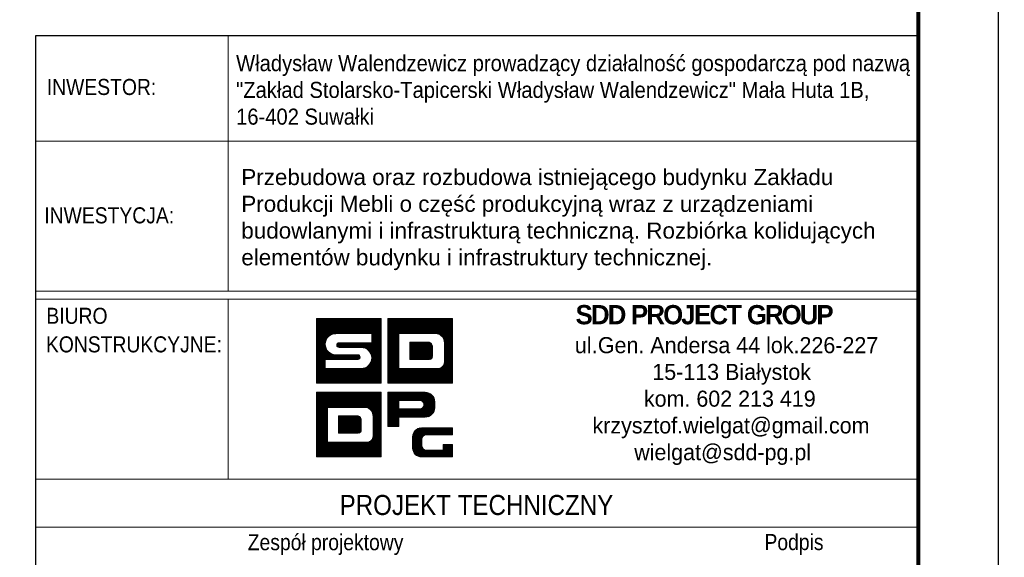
# Model space of a CAD drawing. Header units: millimetres. Extents: x -865 to -433, y 12374 to 12747.
# Tile 5 of 7: x -561 to -438, y 12435 to 12502. Entities that reach past the tile are written whole.
import ezdxf
from ezdxf.enums import TextEntityAlignment as Align

# ---------------------------------------------------------------- set-up
doc = ezdxf.new("R2010")
doc.units = ezdxf.units.MM
doc.header["$LTSCALE"] = 10
for name, color, linetype, lineweight in [('--- widok', 7, 'Continuous', 13), ('_RAMKA', 7, 'Continuous', 35), ('_Tabelka', 7, 'Continuous', 25), ('PS_DIM', 4, 'Continuous', 13)]:
    doc.layers.add(name, color=color, linetype=linetype, lineweight=lineweight)
doc.layers.add('_FORMATKA', color=8, linetype='Continuous', plot=False)
doc.styles.add('gil', font='txt', dxfattribs={"width": 0.9})

# ---------------------------------------------------------------- blocks, each defined once
blk = doc.blocks.new('tabela_rys')
at = {"layer": '_Tabelka', "color": 251, "lineweight": 15}
for p, q in [((45.62, 123.55), (45.62, 91.73)), ((21.62, 110.45), (131.62, 110.45)), ((21.62, 91.73), (131.62, 91.73)), ((21.62, 91.73), (131.62, 91.73)), ((21.62, 91.73), (131.62, 91.73)), ((131.62, 90.73), (21.62, 90.73)), ((45.62, 68.32), (45.62, 90.73)), ((21.62, 68.32), (131.48, 68.32)), ((131.62, 62.32), (21.62, 62.32))]:
    blk.add_line(p, q, dxfattribs=at)
at = {"layer": '_Tabelka', "color": 251, "lineweight": 30}
blk.add_lwpolyline([(131.62, 123.55), (21.62, 123.55), (21.62, 7.77), (131.62, 7.77)], close=True, dxfattribs=at)
at = {"layer": 'PS_DIM', "color": 12, "true_color": 0xc90603}
for p, q in [((56.62, 88.27), (56.68, 88.33)), ((56.62, 88.1), (56.84, 88.33)), ((56.62, 87.93), (57.01, 88.33)), ((56.62, 87.76), (57.18, 88.33)), ((56.62, 87.59), (57.35, 88.33)), ((56.62, 87.43), (57.52, 88.33)), ((56.62, 87.26), (57.69, 88.33)), ((56.62, 87.09), (57.86, 88.33)), ((56.62, 86.92), (58.02, 88.33)), ((56.62, 86.75), (58.19, 88.33)), ((56.62, 86.58), (58.36, 88.33)), ((56.62, 86.42), (58.53, 88.33)), ((56.62, 86.25), (58.7, 88.33)), ((56.62, 86.08), (58.87, 88.33)), ((56.62, 85.91), (59.03, 88.33)), ((56.62, 85.74), (59.2, 88.33)), ((56.62, 85.57), (59.37, 88.33)), ((56.62, 85.41), (59.54, 88.33)), ((56.62, 85.24), (59.71, 88.33)), ((56.62, 85.07), (59.88, 88.33)), ((56.62, 84.9), (60.04, 88.33)), ((56.62, 84.73), (60.21, 88.33)), ((56.62, 88.33), (64.68, 88.33)), ((56.62, 80.27), (56.62, 88.33)), ((58.28, 86.23), (60.38, 88.33)), ((58.6, 86.38), (60.55, 88.33)), ((58.82, 86.43), (60.72, 88.33)), ((59, 86.45), (60.89, 88.33)), ((59.17, 86.45), (61.05, 88.33)), ((59.34, 86.45), (61.22, 88.33)), ((59.51, 86.45), (61.39, 88.33)), ((59.68, 86.45), (61.56, 88.33)), ((59.85, 86.45), (61.73, 88.33)), ((60.01, 86.45), (61.9, 88.33)), ((60.18, 86.45), (62.06, 88.33)), ((60.35, 86.45), (62.23, 88.33)), ((60.52, 86.45), (62.4, 88.33)), ((60.69, 86.45), (62.57, 88.33)), ((60.86, 86.45), (62.74, 88.33)), ((61.02, 86.45), (62.91, 88.33)), ((61.19, 86.45), (63.07, 88.33)), ((61.36, 86.45), (63.24, 88.33)), ((61.53, 86.45), (63.41, 88.33)), ((61.7, 86.45), (63.58, 88.33)), ((61.87, 86.45), (63.75, 88.33)), ((62.04, 86.45), (63.92, 88.33)), ((62.2, 86.45), (64.09, 88.33)), ((62.37, 86.45), (64.25, 88.33)), ((62.54, 86.45), (64.42, 88.33)), ((62.71, 86.45), (64.59, 88.33)), ((62.88, 86.45), (64.68, 88.25)), ((63.05, 86.45), (64.68, 88.08)), ((63.21, 86.45), (64.68, 87.91)), ((63.38, 86.45), (64.68, 87.74)), ((63.51, 86.4), (64.68, 87.58)), ((63.51, 86.23), (64.68, 87.41)), ((63.51, 86.07), (64.68, 87.24)), ((64.68, 88.33), (64.68, 80.27)), ((65.5, 88.33), (73.56, 88.33)), ((65.5, 80.27), (65.5, 88.33)), ((65.5, 88.2), (65.63, 88.33)), ((65.5, 88.03), (65.8, 88.33)), ((65.5, 87.86), (65.97, 88.33)), ((65.5, 87.69), (66.14, 88.33)), ((65.5, 87.52), (66.3, 88.33)), ((65.5, 87.35), (66.47, 88.33)), ((65.5, 87.18), (66.64, 88.33)), ((65.5, 87.02), (66.81, 88.33)), ((65.5, 86.85), (66.98, 88.33)), ((65.5, 86.68), (67.15, 88.33)), ((65.5, 86.51), (67.31, 88.33)), ((65.5, 86.34), (67.48, 88.33)), ((65.5, 86.17), (67.65, 88.33)), ((65.5, 86.01), (67.82, 88.33)), ((65.5, 85.84), (67.99, 88.33)), ((65.5, 85.67), (68.16, 88.33)), ((65.5, 85.5), (68.32, 88.33)), ((65.5, 85.33), (68.49, 88.33)), ((65.5, 85.16), (68.66, 88.33)), ((66.95, 86.45), (68.83, 88.33)), ((67.12, 86.45), (69, 88.33)), ((67.28, 86.45), (69.17, 88.33)), ((67.45, 86.45), (69.33, 88.33)), ((67.62, 86.45), (69.5, 88.33)), ((67.79, 86.45), (69.67, 88.33)), ((67.96, 86.45), (69.84, 88.33)), ((68.13, 86.45), (70.01, 88.33)), ((68.29, 86.45), (70.18, 88.33)), ((68.46, 86.45), (70.34, 88.33)), ((68.63, 86.45), (70.51, 88.33)), ((68.8, 86.45), (70.68, 88.33)), ((68.97, 86.45), (70.85, 88.33)), ((69.14, 86.45), (71.02, 88.33)), ((69.31, 86.45), (71.19, 88.33)), ((69.47, 86.45), (71.35, 88.33)), ((69.64, 86.45), (71.52, 88.33)), ((69.81, 86.45), (71.69, 88.33)), ((69.98, 86.45), (71.86, 88.33)), ((70.15, 86.45), (72.03, 88.33)), ((70.32, 86.45), (72.2, 88.33)), ((70.48, 86.45), (72.37, 88.33)), ((70.65, 86.45), (72.53, 88.33)), ((70.82, 86.45), (72.7, 88.33)), ((70.99, 86.45), (72.87, 88.33)), ((71.16, 86.45), (73.04, 88.33)), ((71.33, 86.45), (73.21, 88.33)), ((71.49, 86.45), (73.38, 88.33)), ((71.66, 86.44), (73.54, 88.33)), ((71.79, 86.41), (73.56, 88.18)), ((71.91, 86.36), (73.56, 88.01)), ((72.02, 86.3), (73.56, 87.84)), ((72.12, 86.23), (73.56, 87.67)), ((72.21, 86.15), (73.56, 87.5)), ((72.29, 86.06), (73.56, 87.33)), ((72.36, 85.97), (73.56, 87.17)), ((73.56, 88.33), (73.56, 80.27)), ((63.51, 86.45), (59.01, 86.45)), ((62.84, 84.55), (64.68, 86.4)), ((62.94, 84.49), (64.68, 86.23)), ((63.04, 84.42), (64.68, 86.06)), ((63.12, 84.34), (64.68, 85.89)), ((63.51, 85.9), (64.68, 87.07)), ((63.51, 85.73), (64.68, 86.9)), ((63.51, 85.56), (64.68, 86.73)), ((63.51, 85.39), (64.68, 86.56)), ((63.51, 85.32), (63.51, 86.45)), ((65.5, 85), (66.88, 86.38)), ((65.5, 84.83), (66.88, 86.21)), ((65.5, 84.66), (66.88, 86.04)), ((66.88, 86.45), (66.88, 82.1)), ((71.64, 86.45), (66.88, 86.45)), ((66.88, 86.45), (66.88, 82.1)), ((68.1, 86.45), (66.88, 86.45)), ((71.64, 86.45), (68.43, 86.45)), ((72.43, 85.86), (73.56, 87)), ((72.48, 85.75), (73.56, 86.83)), ((72.52, 85.62), (73.56, 86.66)), ((72.54, 85.48), (73.56, 86.49)), ((72.55, 85.32), (73.56, 86.32)), ((72.55, 85.15), (73.56, 86.15)), ((72.55, 84.98), (73.56, 85.99)), ((56.62, 84.56), (57.91, 85.86)), ((56.62, 84.4), (57.76, 85.54)), ((56.62, 84.23), (57.71, 85.32)), ((56.62, 84.06), (57.69, 85.14)), ((56.62, 83.89), (57.7, 84.98)), ((56.62, 83.72), (57.73, 84.83)), ((56.62, 83.55), (57.77, 84.7)), ((59.14, 85.07), (59.39, 85.32)), ((59.16, 84.92), (59.56, 85.32)), ((59.22, 84.81), (59.73, 85.32)), ((59.32, 84.74), (59.9, 85.32)), ((59.44, 85.32), (63.51, 85.32)), ((62.19, 84.72), (59.44, 84.72)), ((59.47, 84.72), (60.07, 85.32)), ((59.64, 84.72), (60.24, 85.32)), ((59.81, 84.72), (60.41, 85.32)), ((59.97, 84.72), (60.57, 85.32)), ((60.14, 84.72), (60.74, 85.32)), ((60.31, 84.72), (60.91, 85.32)), ((60.48, 84.72), (61.08, 85.32)), ((60.65, 84.72), (61.25, 85.32)), ((60.82, 84.72), (61.42, 85.32)), ((60.98, 84.72), (61.58, 85.32)), ((61.15, 84.72), (61.75, 85.32)), ((61.32, 84.72), (61.92, 85.32)), ((61.49, 84.72), (62.09, 85.32)), ((61.66, 84.72), (62.26, 85.32)), ((61.83, 84.72), (62.43, 85.32)), ((61.99, 84.72), (62.59, 85.32)), ((62.16, 84.72), (62.76, 85.32)), ((62.32, 84.71), (62.93, 85.32)), ((62.47, 84.69), (63.1, 85.32)), ((62.6, 84.66), (63.27, 85.32)), ((62.72, 84.61), (63.44, 85.32)), ((63.2, 84.25), (64.68, 85.72)), ((63.28, 84.15), (64.68, 85.55)), ((63.34, 84.05), (64.68, 85.39)), ((63.4, 83.93), (64.68, 85.22)), ((63.44, 83.81), (64.68, 85.05)), ((63.48, 83.68), (64.68, 84.88)), ((63.5, 83.53), (64.68, 84.71)), ((65.5, 84.49), (66.88, 85.87)), ((65.5, 84.32), (66.88, 85.71)), ((65.5, 84.15), (66.88, 85.54)), ((65.5, 83.99), (66.88, 85.37)), ((65.5, 83.82), (66.88, 85.2)), ((65.5, 83.65), (66.88, 85.03)), ((65.5, 83.48), (66.88, 84.86)), ((65.5, 83.31), (66.88, 84.7)), ((68.24, 85.39), (68.24, 83.22)), ((70.68, 85.39), (68.24, 85.39)), ((68.24, 85.39), (68.24, 83.22)), ((70.68, 85.39), (68.24, 85.39)), ((68.24, 85.38), (68.25, 85.39)), ((68.24, 85.22), (68.42, 85.39)), ((68.24, 85.05), (68.59, 85.39)), ((68.24, 84.88), (68.76, 85.39)), ((68.24, 84.71), (68.93, 85.39)), ((68.24, 84.54), (69.09, 85.39)), ((68.24, 84.37), (69.26, 85.39)), ((68.24, 84.21), (69.43, 85.39)), ((68.24, 84.04), (69.6, 85.39)), ((68.24, 83.87), (69.77, 85.39)), ((68.24, 83.7), (69.94, 85.39)), ((68.24, 83.53), (70.1, 85.39)), ((68.24, 83.36), (70.27, 85.39)), ((68.27, 83.22), (70.44, 85.39)), ((68.43, 83.22), (70.61, 85.39)), ((68.6, 83.22), (70.75, 85.36)), ((68.77, 83.22), (70.85, 85.3)), ((68.94, 83.22), (70.94, 85.22)), ((69.11, 83.22), (71.01, 85.12)), ((69.28, 83.22), (71.06, 85)), ((69.44, 83.22), (71.08, 84.85)), ((69.61, 83.22), (71.08, 84.68)), ((71.08, 83.62), (71.08, 84.83)), ((71.08, 83.62), (71.08, 84.83)), ((72.55, 84.81), (73.56, 85.82)), ((72.55, 84.64), (73.56, 85.65)), ((72.55, 84.47), (73.56, 85.48)), ((72.55, 82.89), (72.55, 85.32)), ((72.55, 82.89), (72.55, 85.32)), ((72.55, 84.3), (73.56, 85.31)), ((72.55, 84.14), (73.56, 85.14)), ((72.55, 83.97), (73.56, 84.98)), ((72.55, 83.8), (73.56, 84.81)), ((56.62, 83.39), (57.81, 84.58)), ((56.62, 83.22), (57.87, 84.47)), ((56.62, 83.05), (57.94, 84.37)), ((56.62, 82.88), (58.01, 84.28)), ((56.62, 82.71), (58.09, 84.19)), ((56.62, 82.54), (58.18, 84.11)), ((56.62, 82.38), (58.28, 84.04)), ((56.62, 82.21), (58.39, 83.98)), ((57.8, 83.22), (58.5, 83.92)), ((57.97, 83.22), (58.62, 83.88)), ((58.14, 83.22), (58.76, 83.84)), ((58.31, 83.22), (58.91, 83.82)), ((58.47, 83.22), (59.07, 83.82)), ((58.64, 83.22), (59.24, 83.82)), ((58.81, 83.22), (59.41, 83.82)), ((58.98, 83.22), (59.58, 83.82)), ((59.01, 83.82), (61.76, 83.82)), ((59.15, 83.22), (59.75, 83.82)), ((59.32, 83.22), (59.92, 83.82)), ((59.48, 83.22), (60.08, 83.82)), ((59.65, 83.22), (60.25, 83.82)), ((59.82, 83.22), (60.42, 83.82)), ((59.99, 83.22), (60.59, 83.82)), ((60.16, 83.22), (60.76, 83.82)), ((60.33, 83.22), (60.93, 83.82)), ((60.49, 83.22), (61.09, 83.82)), ((60.66, 83.22), (61.26, 83.82)), ((60.83, 83.22), (61.43, 83.82)), ((61, 83.22), (61.6, 83.82)), ((61.07, 80.27), (64.68, 83.87)), ((61.17, 83.22), (61.77, 83.82)), ((61.24, 80.27), (64.68, 83.7)), ((61.34, 83.22), (61.9, 83.79)), ((61.41, 80.27), (64.68, 83.53)), ((61.5, 83.22), (61.99, 83.71)), ((61.67, 83.22), (62.05, 83.6)), ((63.15, 82.51), (64.68, 84.04)), ((63.42, 82.95), (64.68, 84.21)), ((63.49, 83.18), (64.68, 84.38)), ((63.51, 83.37), (64.68, 84.54)), ((65.5, 83.14), (66.88, 84.53)), ((65.5, 82.98), (66.88, 84.36)), ((65.5, 82.81), (66.88, 84.19)), ((65.5, 82.64), (66.88, 84.02)), ((65.5, 82.47), (66.88, 83.85)), ((65.5, 82.3), (66.88, 83.69)), ((65.5, 82.13), (66.88, 83.52)), ((69.78, 83.22), (71.08, 84.52)), ((69.95, 83.22), (71.08, 84.35)), ((70.12, 83.22), (71.08, 84.18)), ((70.29, 83.22), (71.08, 84.01)), ((70.36, 80.27), (73.56, 83.46)), ((70.45, 83.22), (71.08, 83.84)), ((70.62, 83.22), (71.08, 83.67)), ((70.81, 83.24), (71.06, 83.48)), ((72.47, 82.54), (73.56, 83.63)), ((72.54, 82.78), (73.56, 83.8)), ((72.55, 83.63), (73.56, 84.64)), ((72.55, 83.46), (73.56, 84.47)), ((72.55, 83.29), (73.56, 84.3)), ((72.55, 83.13), (73.56, 84.13)), ((72.55, 82.96), (73.56, 83.97)), ((56.62, 82.04), (57.69, 83.12)), ((56.62, 81.87), (57.69, 82.95)), ((56.62, 81.7), (57.69, 82.78)), ((56.62, 81.53), (57.69, 82.61)), ((56.62, 81.36), (57.69, 82.44)), ((56.62, 81.2), (57.69, 82.27)), ((61.76, 83.22), (57.69, 83.22)), ((57.69, 83.22), (57.69, 82.1)), ((60.91, 80.27), (63.09, 82.45)), ((61.58, 80.27), (64.68, 83.37)), ((61.75, 80.27), (64.68, 83.2)), ((61.86, 83.24), (62.05, 83.43)), ((61.92, 80.27), (64.68, 83.03)), ((62.08, 80.27), (64.68, 82.86)), ((62.25, 80.27), (64.68, 82.69)), ((62.42, 80.27), (64.68, 82.52)), ((62.59, 80.27), (64.68, 82.36)), ((65.5, 81.96), (66.88, 83.35)), ((65.5, 81.8), (66.88, 83.18)), ((65.5, 81.63), (66.88, 83.01)), ((65.5, 81.46), (66.88, 82.84)), ((65.5, 81.29), (66.88, 82.68)), ((65.5, 81.12), (66.88, 82.51)), ((65.5, 80.95), (66.88, 82.34)), ((68.24, 83.22), (70.68, 83.22)), ((68.24, 83.22), (70.68, 83.22)), ((70.53, 80.27), (73.56, 83.29)), ((70.7, 80.27), (73.56, 83.12)), ((70.87, 80.27), (73.56, 82.96)), ((71.04, 80.27), (73.56, 82.79)), ((71.21, 80.27), (73.56, 82.62)), ((71.37, 80.27), (73.56, 82.45)), ((71.54, 80.27), (73.56, 82.28)), ((56.62, 81.03), (57.69, 82.1)), ((56.62, 80.86), (57.85, 82.1)), ((56.62, 80.69), (58.02, 82.1)), ((56.62, 80.52), (58.19, 82.1)), ((56.62, 80.35), (58.36, 82.1)), ((56.7, 80.27), (58.53, 82.1)), ((56.86, 80.27), (58.7, 82.1)), ((57.03, 80.27), (58.86, 82.1)), ((57.2, 80.27), (59.03, 82.1)), ((57.37, 80.27), (59.2, 82.1)), ((57.54, 80.27), (59.37, 82.1)), ((57.69, 82.1), (62.19, 82.1)), ((57.71, 80.27), (59.54, 82.1)), ((57.87, 80.27), (59.71, 82.1)), ((58.04, 80.27), (59.87, 82.1)), ((58.21, 80.27), (60.04, 82.1)), ((58.38, 80.27), (60.21, 82.1)), ((58.55, 80.27), (60.38, 82.1)), ((58.72, 80.27), (60.55, 82.1)), ((58.89, 80.27), (60.72, 82.1)), ((59.05, 80.27), (60.88, 82.1)), ((59.22, 80.27), (61.05, 82.1)), ((59.39, 80.27), (61.22, 82.1)), ((59.56, 80.27), (61.39, 82.1)), ((59.73, 80.27), (61.56, 82.1)), ((59.9, 80.27), (61.73, 82.1)), ((60.06, 80.27), (61.89, 82.1)), ((60.23, 80.27), (62.06, 82.1)), ((60.4, 80.27), (62.23, 82.1)), ((60.57, 80.27), (62.42, 82.12)), ((60.74, 80.27), (62.65, 82.18)), ((62.76, 80.27), (64.68, 82.19)), ((62.93, 80.27), (64.68, 82.02)), ((63.09, 80.27), (64.68, 81.85)), ((63.26, 80.27), (64.68, 81.68)), ((63.43, 80.27), (64.68, 81.51)), ((63.6, 80.27), (64.68, 81.35)), ((63.77, 80.27), (64.68, 81.18)), ((63.94, 80.27), (64.68, 81.01)), ((65.5, 80.79), (66.88, 82.17)), ((65.5, 80.62), (66.98, 82.1)), ((65.5, 80.45), (67.14, 82.1)), ((65.5, 80.28), (67.31, 82.1)), ((65.65, 80.27), (67.48, 82.1)), ((65.82, 80.27), (67.65, 82.1)), ((65.99, 80.27), (67.82, 82.1)), ((66.15, 80.27), (67.99, 82.1)), ((66.32, 80.27), (68.15, 82.1)), ((66.49, 80.27), (68.32, 82.1)), ((66.66, 80.27), (68.49, 82.1)), ((66.83, 80.27), (68.66, 82.1)), ((66.88, 82.1), (71.64, 82.1)), ((66.88, 82.1), (71.64, 82.1)), ((67, 80.27), (68.83, 82.1)), ((67.17, 80.27), (69, 82.1)), ((67.33, 80.27), (69.16, 82.1)), ((67.5, 80.27), (69.33, 82.1)), ((67.67, 80.27), (69.5, 82.1)), ((67.84, 80.27), (69.67, 82.1)), ((68.01, 80.27), (69.84, 82.1)), ((68.18, 80.27), (70.01, 82.1)), ((68.34, 80.27), (70.17, 82.1)), ((68.51, 80.27), (70.34, 82.1)), ((68.68, 80.27), (70.51, 82.1)), ((68.85, 80.27), (70.68, 82.1)), ((69.02, 80.27), (70.85, 82.1)), ((69.19, 80.27), (71.02, 82.1)), ((69.35, 80.27), (71.19, 82.1)), ((69.52, 80.27), (71.35, 82.1)), ((69.69, 80.27), (71.52, 82.1)), ((69.86, 80.27), (71.69, 82.09)), ((70.03, 80.27), (71.86, 82.1)), ((70.2, 80.27), (72.11, 82.17)), ((71.71, 80.27), (73.56, 82.11)), ((71.88, 80.27), (73.56, 81.95)), ((72.05, 80.27), (73.56, 81.78)), ((72.22, 80.27), (73.56, 81.61)), ((72.38, 80.27), (73.56, 81.44)), ((72.55, 80.27), (73.56, 81.27)), ((72.72, 80.27), (73.56, 81.1)), ((64.68, 80.27), (56.62, 80.27)), ((64.1, 80.27), (64.68, 80.84)), ((64.27, 80.27), (64.68, 80.67)), ((64.44, 80.27), (64.68, 80.5)), ((64.61, 80.27), (64.68, 80.33)), ((73.56, 80.27), (65.5, 80.27)), ((72.89, 80.27), (73.56, 80.93)), ((73.06, 80.27), (73.56, 80.77)), ((73.23, 80.27), (73.56, 80.6)), ((73.4, 80.27), (73.56, 80.43)), ((56.62, 79.14), (64.68, 79.14)), ((56.62, 71.08), (56.62, 79.14)), ((56.62, 79.14), (64.68, 79.14)), ((56.62, 71.08), (56.62, 79.14)), ((56.62, 79.01), (56.75, 79.14)), ((56.62, 78.84), (56.92, 79.14)), ((56.62, 78.67), (57.09, 79.14)), ((56.62, 78.5), (57.25, 79.14)), ((56.62, 78.33), (57.42, 79.14)), ((56.62, 78.17), (57.59, 79.14)), ((56.62, 78), (57.76, 79.14)), ((56.62, 77.83), (57.93, 79.14)), ((56.62, 77.66), (58.1, 79.14)), ((56.62, 77.49), (58.27, 79.14)), ((56.62, 77.32), (58.43, 79.14)), ((56.62, 77.16), (58.6, 79.14)), ((56.62, 76.99), (58.77, 79.14)), ((56.62, 76.82), (58.94, 79.14)), ((56.62, 76.65), (59.11, 79.14)), ((56.62, 76.48), (59.28, 79.14)), ((56.62, 76.31), (59.44, 79.14)), ((56.62, 76.15), (59.61, 79.14)), ((56.62, 75.98), (59.78, 79.14)), ((58.07, 77.26), (59.95, 79.14)), ((58.24, 77.26), (60.12, 79.14)), ((58.4, 77.26), (60.29, 79.14)), ((58.57, 77.26), (60.45, 79.14)), ((58.74, 77.26), (60.62, 79.14)), ((58.91, 77.26), (60.79, 79.14)), ((59.08, 77.26), (60.96, 79.14)), ((59.25, 77.26), (61.13, 79.14)), ((59.41, 77.26), (61.3, 79.14)), ((59.58, 77.26), (61.46, 79.14)), ((59.75, 77.26), (61.63, 79.14)), ((59.92, 77.26), (61.8, 79.14)), ((60.09, 77.26), (61.97, 79.14)), ((60.26, 77.26), (62.14, 79.14)), ((60.42, 77.26), (62.31, 79.14)), ((60.59, 77.26), (62.47, 79.14)), ((60.76, 77.26), (62.64, 79.14)), ((60.93, 77.26), (62.81, 79.14)), ((61.1, 77.26), (62.98, 79.14)), ((61.27, 77.26), (63.15, 79.14)), ((61.44, 77.26), (63.32, 79.14)), ((61.6, 77.26), (63.48, 79.14)), ((61.77, 77.26), (63.65, 79.14)), ((61.94, 77.26), (63.82, 79.14)), ((62.11, 77.26), (63.99, 79.14)), ((62.28, 77.26), (64.16, 79.14)), ((62.45, 77.26), (64.33, 79.14)), ((62.61, 77.26), (64.5, 79.14)), ((62.78, 77.26), (64.66, 79.14)), ((62.91, 77.22), (64.68, 78.99)), ((63.03, 77.17), (64.68, 78.82)), ((63.14, 77.11), (64.68, 78.65)), ((64.68, 79.14), (64.68, 71.08)), ((64.68, 79.14), (64.68, 71.08)), ((63.24, 77.04), (64.68, 78.48)), ((63.33, 76.96), (64.68, 78.31)), ((63.41, 76.88), (64.68, 78.15)), ((63.48, 76.78), (64.68, 77.98)), ((63.55, 76.67), (64.68, 77.81)), ((63.6, 76.56), (64.68, 77.64)), ((63.64, 76.43), (64.68, 77.47)), ((63.66, 76.29), (64.68, 77.3)), ((56.62, 75.81), (58, 77.19)), ((56.62, 75.64), (58, 77.02)), ((56.62, 75.47), (58, 76.86)), ((56.62, 75.3), (58, 76.69)), ((56.62, 75.13), (58, 76.52)), ((56.62, 74.97), (58, 76.35)), ((56.62, 74.8), (58, 76.18)), ((58, 77.26), (58, 72.91)), ((62.76, 77.26), (58, 77.26)), ((58, 77.26), (58, 72.91)), ((62.76, 77.26), (58, 77.26)), ((58, 77.26), (58, 72.91)), ((62.76, 77.26), (58, 77.26)), ((59.36, 76.21), (59.36, 74.03)), ((61.8, 76.21), (59.36, 76.21)), ((59.36, 76.2), (59.37, 76.21)), ((59.36, 76.03), (59.54, 76.21)), ((59.36, 75.86), (59.71, 76.21)), ((59.36, 75.69), (59.88, 76.21)), ((59.36, 75.52), (60.05, 76.21)), ((59.36, 75.36), (60.21, 76.21)), ((59.36, 75.19), (60.38, 76.21)), ((59.36, 75.02), (60.55, 76.21)), ((59.36, 74.85), (60.72, 76.21)), ((59.36, 74.68), (60.89, 76.21)), ((59.36, 74.51), (61.06, 76.21)), ((59.36, 74.35), (61.22, 76.21)), ((59.36, 74.18), (61.39, 76.21)), ((59.36, 76.21), (59.36, 74.03)), ((61.8, 76.21), (59.36, 76.21)), ((59.36, 76.21), (59.36, 74.03)), ((61.8, 76.21), (59.36, 76.21)), ((59.39, 74.03), (61.56, 76.21)), ((59.55, 74.03), (61.73, 76.21)), ((59.72, 74.03), (61.87, 76.18)), ((59.89, 74.03), (61.97, 76.11)), ((63.67, 76.13), (64.68, 77.14)), ((63.67, 75.96), (64.68, 76.97)), ((63.67, 75.79), (64.68, 76.8)), ((63.67, 75.62), (64.68, 76.63)), ((63.67, 75.45), (64.68, 76.46)), ((63.67, 75.29), (64.68, 76.29)), ((63.67, 73.7), (63.67, 76.13)), ((63.67, 73.7), (63.67, 76.13)), ((63.67, 73.7), (63.67, 76.13)), ((63.67, 75.12), (64.68, 76.13)), ((56.62, 74.63), (58, 76.01)), ((56.62, 74.46), (58, 75.85)), ((56.62, 74.29), (58, 75.68)), ((56.62, 74.12), (58, 75.51)), ((56.62, 73.96), (58, 75.34)), ((56.62, 73.79), (58, 75.17)), ((56.62, 73.62), (58, 75)), ((60.06, 74.03), (62.06, 76.03)), ((60.23, 74.03), (62.13, 75.93)), ((60.4, 74.03), (62.18, 75.81)), ((60.56, 74.03), (62.2, 75.66)), ((60.73, 74.03), (62.2, 75.5)), ((60.9, 74.03), (62.2, 75.33)), ((61.07, 74.03), (62.2, 75.16)), ((61.24, 74.03), (62.2, 74.99)), ((62.2, 74.43), (62.2, 75.64)), ((62.2, 74.43), (62.2, 75.64)), ((62.2, 74.43), (62.2, 75.64)), ((63.67, 74.95), (64.68, 75.96)), ((63.67, 74.78), (64.68, 75.79)), ((63.67, 74.61), (64.68, 75.62)), ((63.67, 74.44), (64.68, 75.45)), ((63.67, 74.28), (64.68, 75.28)), ((63.67, 74.11), (64.68, 75.12)), ((63.67, 73.94), (64.68, 74.95)), ((56.62, 73.45), (58, 74.84)), ((56.62, 73.28), (58, 74.67)), ((56.62, 73.11), (58, 74.5)), ((56.62, 72.95), (58, 74.33)), ((56.62, 72.78), (58, 74.16)), ((56.62, 72.61), (58, 73.99)), ((56.62, 72.44), (58, 73.82)), ((56.62, 72.27), (58, 73.66)), ((59.36, 74.03), (61.8, 74.03)), ((59.36, 74.03), (61.8, 74.03)), ((59.36, 74.03), (61.8, 74.03)), ((61.41, 74.03), (62.2, 74.82)), ((61.48, 71.08), (64.68, 74.27)), ((61.57, 74.03), (62.2, 74.65)), ((61.65, 71.08), (64.68, 74.1)), ((61.74, 74.03), (62.2, 74.49)), ((61.82, 71.08), (64.68, 73.94)), ((61.93, 74.05), (62.18, 74.29)), ((61.99, 71.08), (64.68, 73.77)), ((63.59, 73.35), (64.68, 74.44)), ((63.66, 73.59), (64.68, 74.61)), ((63.67, 73.77), (64.68, 74.78)), ((56.62, 72.1), (58, 73.49)), ((56.62, 71.94), (58, 73.32)), ((56.62, 71.77), (58, 73.15)), ((56.62, 71.6), (58, 72.98)), ((56.62, 71.43), (58.1, 72.91)), ((56.62, 71.26), (58.26, 72.91)), ((56.62, 71.09), (58.43, 72.91)), ((56.77, 71.08), (58.6, 72.91)), ((56.94, 71.08), (58.77, 72.91)), ((57.11, 71.08), (58.94, 72.91)), ((57.27, 71.08), (59.11, 72.91)), ((57.44, 71.08), (59.27, 72.91)), ((57.61, 71.08), (59.44, 72.91)), ((57.78, 71.08), (59.61, 72.91)), ((57.95, 71.08), (59.78, 72.91)), ((58, 72.91), (62.76, 72.91)), ((58, 72.91), (62.76, 72.91)), ((58, 72.91), (62.76, 72.91)), ((58.12, 71.08), (59.95, 72.91)), ((58.28, 71.08), (60.12, 72.91)), ((58.45, 71.08), (60.28, 72.91)), ((58.62, 71.08), (60.45, 72.91)), ((58.79, 71.08), (60.62, 72.91)), ((58.96, 71.08), (60.79, 72.91)), ((59.13, 71.08), (60.96, 72.91)), ((59.3, 71.08), (61.13, 72.91)), ((59.46, 71.08), (61.29, 72.91)), ((59.63, 71.08), (61.46, 72.91)), ((59.8, 71.08), (61.63, 72.91)), ((59.97, 71.08), (61.8, 72.91)), ((60.14, 71.08), (61.97, 72.91)), ((60.31, 71.08), (62.14, 72.91)), ((60.47, 71.08), (62.3, 72.91)), ((60.64, 71.08), (62.47, 72.91)), ((60.81, 71.08), (62.64, 72.91)), ((60.98, 71.08), (62.81, 72.9)), ((61.15, 71.08), (62.98, 72.91)), ((61.32, 71.08), (63.22, 72.99)), ((62.16, 71.08), (64.68, 73.6)), ((62.33, 71.08), (64.68, 73.43)), ((62.49, 71.08), (64.68, 73.26)), ((62.66, 71.08), (64.68, 73.09)), ((62.83, 71.08), (64.68, 72.93)), ((63, 71.08), (64.68, 72.76)), ((63.17, 71.08), (64.68, 72.59)), ((63.34, 71.08), (64.68, 72.42)), ((63.5, 71.08), (64.68, 72.25)), ((63.67, 71.08), (64.68, 72.08)), ((63.84, 71.08), (64.68, 71.92)), ((64.01, 71.08), (64.68, 71.75)), ((64.18, 71.08), (64.68, 71.58)), ((64.35, 71.08), (64.68, 71.41)), ((64.51, 71.08), (64.68, 71.24)), ((64.68, 71.08), (56.62, 71.08)), ((64.68, 71.08), (56.62, 71.08))]:
    blk.add_line(p, q, dxfattribs=at)
at = {"layer": 'PS_DIM', "color": 18, "true_color": 0x000000}
for p, q in [((65.5, 79.11), (65.53, 79.14)), ((65.5, 78.95), (65.69, 79.14)), ((65.5, 78.79), (65.85, 79.14)), ((65.5, 78.63), (66.01, 79.14)), ((65.5, 78.47), (66.17, 79.14)), ((65.5, 78.31), (66.33, 79.14)), ((65.5, 78.15), (66.49, 79.14)), ((65.5, 77.99), (66.65, 79.14)), ((65.5, 77.83), (66.81, 79.14)), ((65.5, 77.67), (66.97, 79.14)), ((65.5, 77.51), (67.13, 79.14)), ((65.5, 77.35), (67.29, 79.14)), ((65.5, 77.19), (67.45, 79.14)), ((65.5, 77.03), (67.61, 79.14)), ((65.5, 76.87), (67.77, 79.14)), ((65.5, 79.14), (65.5, 74.87)), ((70.17, 79.14), (65.5, 79.14)), ((66.92, 78.12), (67.93, 79.14)), ((67.08, 78.12), (68.09, 79.14)), ((67.23, 78.12), (68.25, 79.14)), ((67.39, 78.12), (68.41, 79.14)), ((67.55, 78.12), (68.57, 79.14)), ((67.71, 78.12), (68.73, 79.14)), ((67.87, 78.12), (68.89, 79.14)), ((68.03, 78.12), (69.05, 79.14)), ((68.19, 78.12), (69.21, 79.14)), ((68.35, 78.12), (69.37, 79.14)), ((68.51, 78.12), (69.53, 79.14)), ((68.67, 78.12), (69.69, 79.14)), ((68.83, 78.12), (69.85, 79.14)), ((68.99, 78.12), (70.01, 79.14)), ((69.15, 78.12), (70.17, 79.14)), ((69.31, 78.12), (70.32, 79.13)), ((69.47, 78.12), (70.45, 79.11)), ((69.62, 78.11), (70.58, 79.07)), ((69.74, 78.07), (70.69, 79.02)), ((69.83, 78), (70.79, 78.96)), ((69.9, 77.91), (70.89, 78.9)), ((69.91, 77.28), (71.19, 78.56)), ((69.96, 77.81), (70.97, 78.83)), ((69.98, 77.67), (71.05, 78.74)), ((69.98, 77.52), (71.13, 78.66)), ((65.5, 76.71), (66.86, 78.07)), ((65.5, 76.55), (66.86, 77.91)), ((65.5, 76.39), (66.86, 77.75)), ((65.5, 76.23), (66.86, 77.59)), ((65.5, 76.07), (66.86, 77.43)), ((66.86, 78.12), (66.86, 77.06)), ((69.51, 78.12), (66.86, 78.12)), ((68.84, 76.05), (71.24, 78.46)), ((69, 76.05), (71.29, 78.34)), ((69.16, 76.05), (71.33, 78.22)), ((69.32, 76.05), (71.35, 78.08)), ((69.48, 76.05), (71.36, 77.93)), ((69.64, 76.05), (71.36, 77.77)), ((69.8, 76.05), (71.36, 77.61)), ((69.96, 76.05), (71.36, 77.45)), ((69.99, 77.54), (69.99, 77.65)), ((71.36, 77.23), (71.36, 77.95)), ((65.5, 75.91), (66.86, 77.27)), ((65.5, 75.75), (66.86, 77.11)), ((65.5, 75.59), (66.97, 77.06)), ((65.5, 75.43), (67.13, 77.06)), ((65.5, 75.27), (67.29, 77.06)), ((65.5, 75.11), (67.45, 77.06)), ((65.5, 74.95), (67.61, 77.06)), ((65.58, 74.87), (67.77, 77.06)), ((66.86, 77.06), (69.51, 77.06)), ((66.92, 76.05), (67.93, 77.06)), ((67.08, 76.05), (68.09, 77.06)), ((67.24, 76.05), (68.25, 77.06)), ((67.4, 76.05), (68.41, 77.06)), ((67.56, 76.05), (68.57, 77.06)), ((67.72, 76.05), (68.73, 77.06)), ((67.88, 76.05), (68.89, 77.06)), ((68.04, 76.05), (69.05, 77.06)), ((68.2, 76.05), (69.21, 77.06)), ((68.36, 76.05), (69.37, 77.06)), ((68.52, 76.05), (69.53, 77.06)), ((68.68, 76.05), (69.77, 77.14)), ((70.12, 76.05), (71.36, 77.29)), ((70.28, 76.05), (71.35, 77.12)), ((70.48, 76.09), (71.32, 76.93)), ((70.75, 76.2), (71.21, 76.66)), ((65.5, 74.87), (66.86, 74.87)), ((65.74, 74.87), (66.86, 75.99)), ((65.9, 74.87), (66.86, 75.83)), ((66.06, 74.87), (66.86, 75.67)), ((66.22, 74.87), (66.86, 75.51)), ((66.38, 74.87), (66.86, 75.35)), ((66.54, 74.87), (66.86, 75.19)), ((66.7, 74.87), (66.86, 75.03)), ((66.86, 74.87), (66.86, 76.05)), ((66.86, 76.05), (70.17, 76.05)), ((68.6, 73.62), (69.68, 74.7)), ((68.6, 73.45), (69.85, 74.7)), ((68.6, 73.28), (70.02, 74.7)), ((68.6, 73.11), (70.19, 74.7)), ((68.6, 72.94), (70.36, 74.7)), ((68.6, 72.77), (70.53, 74.7)), ((68.6, 72.61), (70.69, 74.7)), ((68.6, 72.44), (70.86, 74.7)), ((68.61, 73.8), (69.5, 74.69)), ((68.69, 74.04), (69.26, 74.61)), ((73.56, 74.7), (69.7, 74.7)), ((70.14, 73.82), (71.03, 74.7)), ((70.28, 73.83), (73.56, 73.83)), ((70.33, 73.83), (71.2, 74.7)), ((70.5, 73.83), (71.37, 74.7)), ((70.67, 73.83), (71.54, 74.7)), ((70.83, 73.83), (71.7, 74.7)), ((71, 73.83), (71.87, 74.7)), ((71.17, 73.83), (72.04, 74.7)), ((71.34, 73.83), (72.21, 74.7)), ((71.51, 73.83), (72.38, 74.7)), ((71.68, 73.83), (72.55, 74.7)), ((71.85, 73.83), (72.71, 74.7)), ((72.01, 73.83), (72.88, 74.7)), ((72.18, 73.83), (73.05, 74.7)), ((72.35, 73.83), (73.22, 74.7)), ((72.52, 73.83), (73.39, 74.7)), ((72.69, 73.83), (73.56, 74.7)), ((72.86, 73.83), (73.56, 74.54)), ((73.02, 73.83), (73.56, 74.37)), ((73.19, 73.83), (73.56, 74.2)), ((73.36, 73.83), (73.56, 74.03)), ((73.53, 73.83), (73.56, 73.87)), ((73.56, 73.83), (73.56, 74.7)), ((68.6, 73.6), (68.6, 72.18)), ((68.6, 72.27), (69.74, 73.42)), ((68.6, 72.1), (69.73, 73.23)), ((68.62, 71.95), (69.73, 73.06)), ((68.65, 71.82), (69.73, 72.9)), ((68.7, 71.7), (69.73, 72.73)), ((68.76, 71.59), (69.73, 72.56)), ((68.83, 71.5), (69.74, 72.4)), ((69.73, 72.49), (69.73, 73.28)), ((71.61, 71.08), (73.16, 72.62)), ((71.78, 71.08), (73.32, 72.62)), ((71.95, 71.08), (73.49, 72.62)), ((72.12, 71.08), (73.56, 72.52)), ((72.4, 72.54), (72.48, 72.62)), ((72.4, 72.37), (72.65, 72.62)), ((72.4, 72.2), (72.82, 72.62)), ((72.4, 72.03), (72.99, 72.62)), ((73.56, 72.62), (72.4, 72.62)), ((72.4, 72.62), (72.4, 71.94)), ((73.56, 71.08), (73.56, 72.62)), ((68.91, 71.41), (69.77, 72.27)), ((69, 71.33), (69.84, 72.16)), ((69.1, 71.25), (69.92, 72.07)), ((69.2, 71.19), (70.02, 72)), ((69.32, 71.14), (70.14, 71.96)), ((69.45, 71.1), (70.29, 71.94)), ((69.6, 71.08), (70.45, 71.94)), ((69.76, 71.08), (70.62, 71.94)), ((69.93, 71.08), (70.79, 71.94)), ((70.1, 71.08), (70.96, 71.94)), ((70.27, 71.08), (71.13, 71.94)), ((72.4, 71.94), (70.28, 71.94)), ((70.44, 71.08), (71.3, 71.94)), ((70.6, 71.08), (71.46, 71.94)), ((70.77, 71.08), (71.63, 71.94)), ((70.94, 71.08), (71.8, 71.94)), ((71.11, 71.08), (71.97, 71.94)), ((71.28, 71.08), (72.14, 71.94)), ((71.45, 71.08), (72.31, 71.94)), ((72.29, 71.08), (73.56, 72.35)), ((72.46, 71.08), (73.56, 72.18)), ((72.62, 71.08), (73.56, 72.01)), ((72.79, 71.08), (73.56, 71.84)), ((72.96, 71.08), (73.56, 71.68)), ((73.13, 71.08), (73.56, 71.51)), ((73.3, 71.08), (73.56, 71.34)), ((73.47, 71.08), (73.56, 71.17)), ((69.7, 71.08), (73.56, 71.08))]:
    blk.add_line(p, q, dxfattribs=at)
at = {"layer": 'PS_DIM', "color": 12, "true_color": 0xc90603}
for centre, radius, start, end in [((59.01, 85.13), 1.31, 90, 270), ((71.43, 85.34), 1.12, 358.8688, 78.9457), ((71.43, 85.34), 1.12, 358.8688, 78.9457), ((59.44, 85.02), 0.3, 90, 270), ((62.19, 83.41), 1.31, 270, 90), ((70.48, 84.83), 0.597, 360, 70.5288), ((70.48, 84.83), 0.597, 360, 70.5288), ((61.76, 83.52), 0.3, 270, 90), ((70.68, 83.62), 0.398, 270, 360), ((70.68, 83.62), 0.398, 270, 0), ((71.75, 82.9), 0.806, 262.7652, 359.6781), ((71.75, 82.9), 0.806, 262.7652, 359.6781), ((61.6, 75.64), 0.597, 360, 70.5288), ((61.6, 75.64), 0.597, 360, 70.5288), ((61.6, 75.64), 0.597, 360, 70.5288), ((62.55, 76.16), 1.12, 358.8688, 78.9457), ((62.55, 76.16), 1.12, 358.8688, 78.9457), ((62.55, 76.16), 1.12, 358.8688, 78.9457), ((61.8, 74.43), 0.398, 270, 360), ((61.8, 74.43), 0.398, 270, 360), ((61.8, 74.43), 0.398, 270, 0), ((62.87, 73.71), 0.806, 262.7652, 359.6781), ((62.87, 73.71), 0.806, 262.7652, 359.6781), ((62.87, 73.71), 0.806, 262.7652, 359.6781)]:
    blk.add_arc(centre, radius, start, end, dxfattribs=at)
at = {"layer": 'PS_DIM', "color": 18, "true_color": 0x000000}
for centre, radius, start, end in [((70.17, 77.95), 1.19, 0, 90), ((69.51, 77.65), 0.475, 0, 89.972), ((69.51, 77.54), 0.475, 270, 0), ((70.17, 77.23), 1.19, 270, 0), ((69.7, 73.6), 1.1, 90, 180), ((70.28, 73.28), 0.55, 90, 180), ((70.28, 72.49), 0.55, 180, 270), ((69.7, 72.18), 1.1, 180, 270)]:
    blk.add_arc(centre, radius, start, end, dxfattribs=at)
at = {"layer": '--- widok', "ltscale": 0.5, "insert": (47.25, 106.96, 0.43), "char_height": 2, "width": 80.3878, "attachment_point": 1}
blk.add_mtext('{\\fArial|b0|i0|c238|p34;\\C0;Prze\\fArial|b0|i0|c0|p34;b\\fArial|b0|i0|c238|p34;u\\fArial|b0|i0|c0|p34;dowa o\\fArial|b0|i0|c238|p34;r\\fArial|b0|i0|c0|p34;a\\fArial|b0|i0|c238|p34;z\\fArial|b0|i0|c0|p34; \\fArial|b0|i0|c238|p34;r\\fArial|b0|i0|c0|p34;o\\fArial|b0|i0|c238|p34;z\\fArial|b0|i0|c0|p34;b\\fArial|b0|i0|c238|p34;u\\fArial|b0|i0|c0|p34;dowa \\fArial|b0|i0|c238|p34;ist\\fArial|b0|i0|c0|p34;n\\fArial|b0|i0|c238|p34;ieją\\fArial|b0|i0|c0|p34;c\\fArial|b0|i0|c238|p34;eg\\fArial|b0|i0|c0|p34;o b\\fArial|b0|i0|c238|p34;u\\fArial|b0|i0|c0|p34;d\\fArial|b0|i0|c238|p34;y\\fArial|b0|i0|c0|p34;n\\fArial|b0|i0|c238|p34;ku\\fArial|b0|i0|c0|p34; \\fArial|b0|i0|c238|p34;Z\\fArial|b0|i0|c0|p34;a\\fArial|b0|i0|c238|p34;kł\\fArial|b0|i0|c0|p34;ad\\fArial|b0|i0|c238|p34;u\\fArial|b0|i0|c0|p34; \\fArial|b0|i0|c238|p34;Pr\\fArial|b0|i0|c0|p34;od\\fArial|b0|i0|c238|p34;uk\\fArial|b0|i0|c0|p34;c\\fArial|b0|i0|c238|p34;ji\\fArial|b0|i0|c0|p34; \\fArial|b0|i0|c238|p34;Me\\fArial|b0|i0|c0|p34;b\\fArial|b0|i0|c238|p34;li\\fArial|b0|i0|c0|p34; o c\\fArial|b0|i0|c238|p34;zęść\\fArial|b0|i0|c0|p34; \\fArial|b0|i0|c238|p34;pr\\fArial|b0|i0|c0|p34;od\\fArial|b0|i0|c238|p34;uk\\fArial|b0|i0|c0|p34;c\\fArial|b0|i0|c238|p34;yj\\fArial|b0|i0|c0|p34;n\\fArial|b0|i0|c238|p34;ą\\fArial|b0|i0|c0|p34; w\\fArial|b0|i0|c238|p34;r\\fArial|b0|i0|c0|p34;a\\fArial|b0|i0|c238|p34;z\\fArial|b0|i0|c0|p34; \\fArial|b0|i0|c238|p34;z\\fArial|b0|i0|c0|p34; \\fArial|b0|i0|c238|p34;urzą\\fArial|b0|i0|c0|p34;d\\fArial|b0|i0|c238|p34;ze\\fArial|b0|i0|c0|p34;n\\fArial|b0|i0|c238|p34;i\\fArial|b0|i0|c0|p34;a\\fArial|b0|i0|c238|p34;mi\\fArial|b0|i0|c0|p34; b\\fArial|b0|i0|c238|p34;u\\fArial|b0|i0|c0|p34;dow\\fArial|b0|i0|c238|p34;l\\fArial|b0|i0|c0|p34;an\\fArial|b0|i0|c238|p34;ymi\\fArial|b0|i0|c0|p34; \\fArial|b0|i0|c238|p34;i\\fArial|b0|i0|c0|p34; \\fArial|b0|i0|c238|p34;i\\fArial|b0|i0|c0|p34;n\\fArial|b0|i0|c238|p34;fr\\fArial|b0|i0|c0|p34;a\\fArial|b0|i0|c238|p34;strukturą\\fArial|b0|i0|c0|p34; \\fArial|b0|i0|c238|p34;te\\fArial|b0|i0|c0|p34;c\\fArial|b0|i0|c238|p34;h\\fArial|b0|i0|c0|p34;n\\fArial|b0|i0|c238|p34;i\\fArial|b0|i0|c0|p34;c\\fArial|b0|i0|c238|p34;z\\fArial|b0|i0|c0|p34;n\\fArial|b0|i0|c238|p34;ą\\fArial|b0|i0|c0|p34;. \\fArial|b0|i0|c238|p34;R\\fArial|b0|i0|c0|p34;o\\fArial|b0|i0|c238|p34;z\\fArial|b0|i0|c0|p34;b\\fArial|b0|i0|c238|p34;iórk\\fArial|b0|i0|c0|p34;a \\fArial|b0|i0|c238|p34;k\\fArial|b0|i0|c0|p34;o\\fArial|b0|i0|c238|p34;li\\fArial|b0|i0|c0|p34;d\\fArial|b0|i0|c238|p34;ują\\fArial|b0|i0|c0|p34;c\\fArial|b0|i0|c238|p34;y\\fArial|b0|i0|c0|p34;c\\fArial|b0|i0|c238|p34;h\\fArial|b0|i0|c0|p34; \\fArial|b0|i0|c238|p34;eleme\\fArial|b0|i0|c0|p34;n\\fArial|b0|i0|c238|p34;tó\\fArial|b0|i0|c0|p34;w b\\fArial|b0|i0|c238|p34;u\\fArial|b0|i0|c0|p34;d\\fArial|b0|i0|c238|p34;y\\fArial|b0|i0|c0|p34;n\\fArial|b0|i0|c238|p34;ku\\fArial|b0|i0|c0|p34; \\fArial|b0|i0|c238|p34;i\\fArial|b0|i0|c0|p34; \\fArial|b0|i0|c238|p34;i\\fArial|b0|i0|c0|p34;n\\fArial|b0|i0|c238|p34;fr\\fArial|b0|i0|c0|p34;a\\fArial|b0|i0|c238|p34;struktury\\fArial|b0|i0|c0|p34; \\fArial|b0|i0|c238|p34;te\\fArial|b0|i0|c0|p34;c\\fArial|b0|i0|c238|p34;h\\fArial|b0|i0|c0|p34;n\\fArial|b0|i0|c238|p34;i\\fArial|b0|i0|c0|p34;c\\fArial|b0|i0|c238|p34;z\\fArial|b0|i0|c0|p34;n\\fArial|b0|i0|c238|p34;ej\\fArial|b0|i0|c0|p34;.}', dxfattribs=at)
at = {"layer": '_Tabelka', "color": 12, "style": 'gil', "width": 0.9}
for s, height, p in [('INWESTOR:', 2, (29.83, 117.19)), ('INWESTYCJA:', 2, (30.79, 101.19)), ('BIURO', 2, (26.77, 88.67)), ('KONSTRUKCYJNE:', 2, (33.87, 85.11)), ('PROJEKT TECHNICZNY', 2.5, (76.55, 65.09))]:
    blk.add_text(s, height=height, dxfattribs=at).set_placement(p, align=Align.MIDDLE)
at = {"layer": '_Tabelka', "color": 251, "style": 'gil', "width": 0.9}
for s, p in [('Zespół projektowy', (57.75, 60.22)), ('Podpis', (116.12, 60.22))]:
    blk.add_text(s, height=2, dxfattribs=at).set_placement(p, align=Align.MIDDLE)
at = {"layer": '_Tabelka', "color": 7, "style": 'gil'}
for s, width, gutter_width, heights, insert, char_height, attachment_point in [('{\\fArial|b0|i0|c0|p34;\\C256;W\\fArial|b0|i0|c238|p34;ł\\fArial|b0|i0|c0|p34;ad\\fArial|b0|i0|c238|p34;ysł\\fArial|b0|i0|c0|p34;aw Wa\\fArial|b0|i0|c238|p34;le\\fArial|b0|i0|c0|p34;nd\\fArial|b0|i0|c238|p34;ze\\fArial|b0|i0|c0|p34;w\\fArial|b0|i0|c238|p34;i\\fArial|b0|i0|c0|p34;c\\fArial|b0|i0|c238|p34;z\\fArial|b0|i0|c0|p34;\\~\\fArial|b0|i0|c238|p34;pr\\fArial|b0|i0|c0|p34;owad\\fArial|b0|i0|c238|p34;zą\\fArial|b0|i0|c0|p34;c\\fArial|b0|i0|c238|p34;y\\fArial|b0|i0|c0|p34; d\\fArial|b0|i0|c238|p34;zi\\fArial|b0|i0|c0|p34;a\\fArial|b0|i0|c238|p34;ł\\fArial|b0|i0|c0|p34;a\\fArial|b0|i0|c238|p34;l\\fArial|b0|i0|c0|p34;no\\fArial|b0|i0|c238|p34;ść\\fArial|b0|i0|c0|p34; \\fArial|b0|i0|c238|p34;g\\fArial|b0|i0|c0|p34;o\\fArial|b0|i0|c238|p34;sp\\fArial|b0|i0|c0|p34;oda\\fArial|b0|i0|c238|p34;r\\fArial|b0|i0|c0|p34;c\\fArial|b0|i0|c238|p34;zą\\fArial|b0|i0|c0|p34; \\fArial|b0|i0|c238|p34;p\\fArial|b0|i0|c0|p34;od na\\fArial|b0|i0|c238|p34;z\\fArial|b0|i0|c0|p34;w\\fArial|b0|i0|c238|p34;ą\\fArial|b0|i0|c0|p34; \\fArial|b0|i0|c238|p34;"Z\\fArial|b0|i0|c0|p34;a\\fArial|b0|i0|c238|p34;kł\\fArial|b0|i0|c0|p34;ad \\fArial|b0|i0|c238|p34;St\\fArial|b0|i0|c0|p34;o\\fArial|b0|i0|c238|p34;l\\fArial|b0|i0|c0|p34;a\\fArial|b0|i0|c238|p34;rsk\\fArial|b0|i0|c0|p34;o-\\fArial|b0|i0|c238|p34;T\\fArial|b0|i0|c0|p34;a\\fArial|b0|i0|c238|p34;pi\\fArial|b0|i0|c0|p34;c\\fArial|b0|i0|c238|p34;erski\\fArial|b0|i0|c0|p34; W\\fArial|b0|i0|c238|p34;ł\\fArial|b0|i0|c0|p34;ad\\fArial|b0|i0|c238|p34;ysł\\fArial|b0|i0|c0|p34;aw Wa\\fArial|b0|i0|c238|p34;le\\fArial|b0|i0|c0|p34;nd\\fArial|b0|i0|c238|p34;ze\\fArial|b0|i0|c0|p34;w\\fArial|b0|i0|c238|p34;i\\fArial|b0|i0|c0|p34;c\\fArial|b0|i0|c238|p34;z"\\fArial|b0|i0|c0|p34; \\fArial|b0|i0|c238|p34;M\\fArial|b0|i0|c0|p34;a\\fArial|b0|i0|c238|p34;ł\\fArial|b0|i0|c0|p34;a \\fArial|b0|i0|c238|p34;Hut\\fArial|b0|i0|c0|p34;a \\fArial|b0|i0|c238|p34;1\\fArial|b0|i0|c0|p34;B\\fArial|b0|i0|c238|p34;, \\P16-402 Suwałki}', 87.5522, 12.5, [51.49], (46.6, 116.81), 2, 4), ('{\\fGill Sans MT|b1|i0|c238|p34;\\H0.96x;\\W1;\\T0.9;\\C12;         SDD \\C7;PROJECT GROUP\\fGill Sans MT|b0|i0|c238|p34;\\P\\pi7.1307;\\H0.83333x;\\T1;ul.^IGen. Andersa 44 lok.226-227\\P\\pi16.782;15-113 Białystok\\P\\pi15.736;kom. 602 213 419\\P\\pi9.3298;krzysztof.wielgat@gmail.com\\P       wielgat@\\C12;sdd-pg\\C7;.pl}', 50.3067, 15, [27.85], (81.68, 90.01), 2.5, 1)]:
    blk.add_mtext_dynamic_manual_height_columns(s, width=width, gutter_width=gutter_width, heights=heights, dxfattribs=dict(at, insert=insert, char_height=char_height, attachment_point=attachment_point))
at = {"layer": '_Tabelka', "color": 7, "style": 'gil', "width": 0.9}
for p in [(47.79, 34.83), (47.79, 30.29), (47.79, 26.06)]:
    blk.add_attdef('NAZWA_RYS:', text='', height=2.5, dxfattribs=at).set_placement(p, align=Align.MIDDLE_LEFT)
blk.add_attdef('FORMAT', text='', height=2.5, dxfattribs=at).set_placement((33.12, 15.91), align=Align.MIDDLE)
at = {"layer": '_Tabelka', "color": 7, "style": 'gil', "width": 0.9, "flags": 8}
for tag, p in [('DATA', (61.11, 15.91)), ('SKALA', (87.85, 15.91)), ('NR_RYSUNKU', (117.18, 15.91))]:
    blk.add_attdef(tag, text='', height=2.5, dxfattribs=at).set_placement(p, align=Align.MIDDLE)
blk = doc.blocks.new('*U89')
at = {"layer": '_FORMATKA', "lineweight": -3}
blk.add_lwpolyline([(-420, 0), (0, 0), (0, 297), (-420, 297)], close=True, dxfattribs=at)
at = {"layer": '_RAMKA', "lineweight": -3, "const_width": 0.5}
blk.add_lwpolyline([(-390, 10), (-10, 10), (-10, 287), (-390, 287)], close=True, dxfattribs=at)

msp = doc.modelspace()

# ---------------------------------------------------------------- block references
at = {"layer": 'PS_DIM'}
msp.add_blockref('*U89', (-439.07, 12374.14), dxfattribs=at)
at = {"layer": 'PS_DIM', "color": 7}
msp.add_blockref('tabela_rys', (-580.69, 12376.38), dxfattribs=at)

doc.saveas('drawing.dxf')
